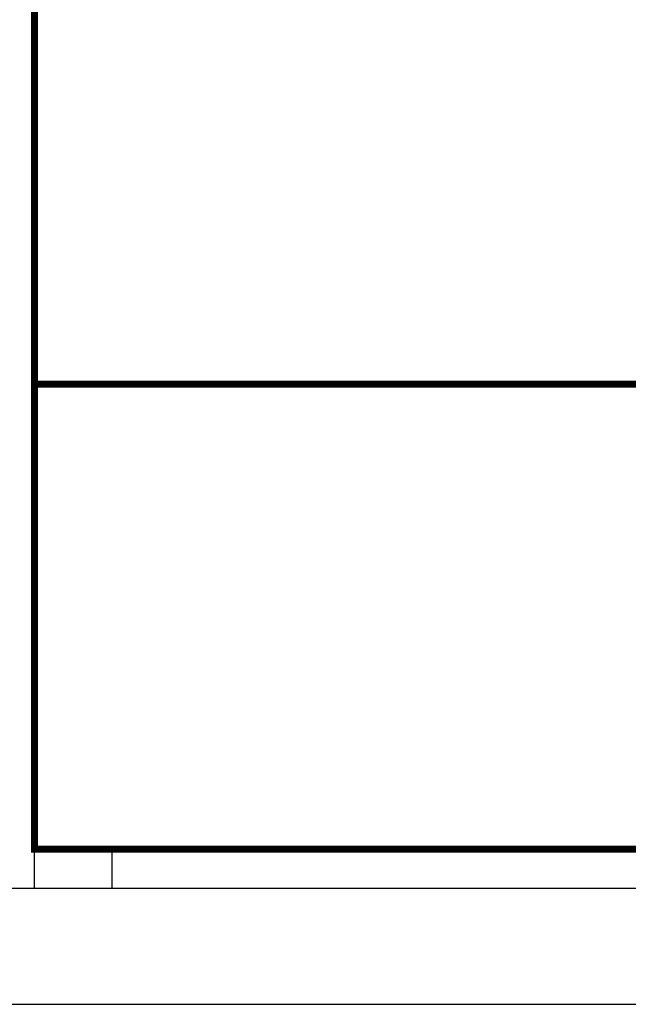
# Model space of a CAD drawing. Header units: millimetres. Extents: x 94562 to 148980, y -25377 to 3008.
# Tile 6 of 140: x 98930 to 99104, y -22946 to -22664. Entities that reach past the tile are written whole.
import ezdxf

# ---------------------------------------------------------------- set-up
doc = ezdxf.new("R2010")
doc.units = ezdxf.units.MM
doc.layers.add('tt_symbole', color=40, linetype='Continuous')

# ---------------------------------------------------------------- blocks, each defined once
blk = doc.blocks.new('IT_szafa_stojąca_42U')
for p, q in [((301.633, 1608.811), (301.633, 1797.723)), ((303.855, 1608.811), (303.855, 1609.922)), ((289.409, 1608.811), (362.752, 1608.811)), ((286.075, 1605.477), (366.085, 1605.477))]:
    blk.add_line(p, q)

msp = doc.modelspace()

# ---------------------------------------------------------------- linework, layer by layer
at = {"layer": 'tt_symbole', "const_width": 2}
for points in [[(98933.83, -22634.73), (99422.78, -22634.73), (99422.78, -22768.08), (98933.83, -22768.08)], [(98933.83, -22768.08), (99422.78, -22768.08), (99422.78, -22901.43), (98933.83, -22901.43)]]:
    msp.add_lwpolyline(points, close=True, dxfattribs=at)

# ---------------------------------------------------------------- block references
at = {"layer": 'tt_symbole', "xscale": 10, "yscale": 10, "zscale": 10}
msp.add_blockref('IT_szafa_stojąca_42U', (95917.5, -39000.65), dxfattribs=at)

doc.saveas('drawing.dxf')
